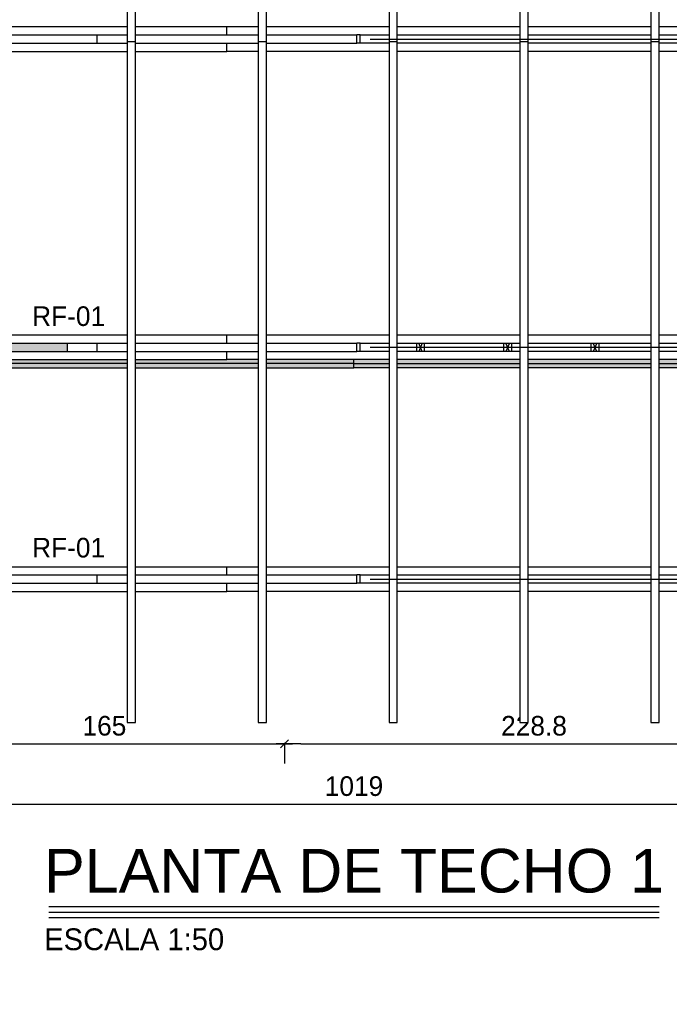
# Model space of a CAD drawing. Header units: millimetres. Extents: x 19458 to 19711, y 4351 to 4752.
# Tile 10 of 256: x 19488.84 to 19491.81, y 4513.9 to 4518.41. Entities that reach past the tile are written whole.
import ezdxf
from ezdxf.enums import TextEntityAlignment as Align

# ---------------------------------------------------------------- set-up
doc = ezdxf.new("R2010")
doc.units = ezdxf.units.MM
doc.set_wipeout_variables(frame=1)
for name, color, linetype in [('0 @ 0.5', 7, 'Continuous'), ('ALFAJIAS', 3, 'Continuous'), ('BOTAGUAS', 8, 'Continuous'), ('CLAVADORES', 1, 'Continuous'), ('cotas', 1, 'Continuous'), ('cotas @ 500', 1, 'Continuous'), ('PANELES PARED', 8, 'Continuous'), ('TEXTO @ 0.5', 2, 'Continuous'), ('TEXTOS TITULOS @ 0.5', 3, 'Continuous')]:
    doc.layers.add(name, color=color, linetype=linetype)
doc.styles.add('century gothic', font='GOTHIC.TTF')
doc.styles.add('COTAS SMC', font='GOTHIC.TTF')
doc.styles.add('NOTAS', font='GOTHIC.TTF')
doc.styles.add('SMCtitulos', font='sanss___.ttf')
doc.dimstyles.new('ANOTATIVE 100 SMCONSTRUCCIONES', dxfattribs={"dimscale": 0, "dimtxt": 0.18, "dimasz": 0.15, "dimexe": 0.18, "dimexo": 0.09, "dimgap": 0.1, "dimtad": 1, "dimzin": 0, "dimdsep": 46, "dimtxsty": 'century gothic', "dimblk1": 'FLECHA1', "dimblk2": 'FLECHA1', "dimsah": 1, "dimcen": 0.18, "dimdle": 0.075, "dimclrd": 1, "dimclre": 1, "dimclrt": 2, "dimaunit": 1, "dimadec": 0, "dimazin": 0, "dimtfac": 0.7499999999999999, "dimtix": 1, "dimtmove": 2, "dimatfit": 3, "dimfxl": 0.09, "dimtvp": 1.5, "dimtfill": 1, "dimtolj": 1, "dimtzin": 0, "dimarcsym": 0})
doc.dimstyles.new('ANOTATIVE CM SMCONSTRUCCIONES', dxfattribs={"dimscale": 0, "dimtxt": 0.18, "dimasz": 0.15, "dimexe": 0.18, "dimexo": 0.18, "dimgap": 0.07, "dimtad": 1, "dimdec": 1, "dimlfac": 100, "dimdsep": 46, "dimtxsty": 'century gothic', "dimblk1": 'FLECHA1', "dimblk2": 'FLECHA1', "dimsah": 1, "dimcen": 0.18, "dimdle": 0.075, "dimclrd": 1, "dimclre": 1, "dimclrt": 2, "dimaunit": 1, "dimadec": 0, "dimazin": 2, "dimtfac": 0.7499999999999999, "dimtdec": 1, "dimtix": 1, "dimtmove": 2, "dimatfit": 3, "dimfxl": 0.09, "dimtvp": 1.5, "dimtfill": 1, "dimtolj": 1, "dimtzin": 0, "dimarcsym": 0})
doc.dimstyles.new('PIES SMCONSTRUCCIONES', dxfattribs={"dimscale": 0, "dimtxt": 0.18, "dimasz": 0.2, "dimexe": 0.18, "dimexo": 0, "dimgap": 0.1, "dimtad": 1, "dimdec": 0, "dimlfac": 39.3700787, "dimzin": 0, "dimdsep": 46, "dimlunit": 4, "dimtxsty": 'COTAS SMC', "dimblk1": 'FLECHA1', "dimblk2": 'FLECHA1', "dimsah": 1, "dimcen": 0.2, "dimdle": 0.075, "dimclrd": 1, "dimclre": 1, "dimclrt": 2, "dimaunit": 1, "dimadec": 0, "dimazin": 0, "dimtfac": 0.75, "dimtdec": 0, "dimtix": 1, "dimtmove": 2, "dimatfit": 3, "dimfxl": 0.09, "dimtvp": 1.5, "dimtfill": 1, "dimtolj": 1, "dimtzin": 0, "dimarcsym": 0})

# ---------------------------------------------------------------- blocks, each defined once
blk = doc.blocks.new('FLECHA1')
at = {"color": 4}
blk.add_line((-0.2461764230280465, -0.2480808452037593), (0.2480808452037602, 0.25), dxfattribs=at)
at = {"color": 1}
blk.add_line((-1, 0), (0.4961616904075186, 0), dxfattribs=at)
blk = doc.blocks.new('*D509')
at = {"layer": 'cotas', "color": 1, "lineweight": -2, "transparency": 16777216}
for p, q in [((19614.32603827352, 4625.844823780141), (19614.32603827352, 4700.844823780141)), ((19570.98360808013, 4550.844823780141), (19524.32603827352, 4550.844823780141)), ((19614.32603827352, 4548.429823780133), (19614.32603827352, 4550.844823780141)), ((19570.53385970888, 4548.429823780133), (19524.32603827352, 4548.429823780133)), ((19614.32603827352, 4473.429823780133), (19614.32603827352, 4398.429823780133))]:
    blk.add_line(p, q, dxfattribs=at)
at = {"layer": 'Defpoints', "color": 0, "transparency": 16777216}
for p in [(19614.32603827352, 4550.844823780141), (19615.98360808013, 4550.844823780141), (19615.53385970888, 4548.429823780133)]:
    blk.add_point(p, dxfattribs=at)
at = {"layer": 'cotas', "color": 1, "lineweight": -2, "transparency": 16777216, "xscale": 75, "yscale": 75, "zscale": 75}
for p, rotation in [((19614.32603827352, 4550.844823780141), 270), ((19614.32603827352, 4548.429823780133), 90)]:
    blk.add_blockref('FLECHA1', p, dxfattribs=dict(at, rotation=rotation))
at = {"layer": 'cotas', "color": 2, "transparency": 16777216, "insert": (19517.33759503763, 4549.637323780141), "char_height": 90, "attachment_point": 5, "rotation": 90, "style": 'century gothic', "bg_fill": 3, "box_fill_scale": 1.1, "bg_fill_color": 256, "bg_fill_true_color": 13158600, "bg_fill_transparency": 0}
blk.add_mtext('\\A1;2.42', dxfattribs=at)
blk = doc.blocks.new('*D564')
at = {"layer": 'cotas', "color": 1, "lineweight": -2, "transparency": 16777216}
for p, q in [((19620.01280604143, 4651.753346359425), (19620.01280604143, 4751.753346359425)), ((19620.41684630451, 4551.753346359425), (19530.01280604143, 4551.753346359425)), ((19620.01280604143, 4550.533346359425), (19620.01280604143, 4551.753346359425)), ((19620.41684630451, 4550.533346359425), (19530.01280604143, 4550.533346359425)), ((19620.01280604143, 4450.533346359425), (19620.01280604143, 4350.533346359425))]:
    blk.add_line(p, q, dxfattribs=at)
at = {"layer": 'Defpoints', "color": 0, "transparency": 16777216}
for p in [(19620.01280604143, 4551.753346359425), (19620.41684630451, 4551.753346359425), (19620.41684630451, 4550.533346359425)]:
    blk.add_point(p, dxfattribs=at)
at = {"layer": 'cotas', "color": 1, "lineweight": -2, "transparency": 16777216, "xscale": 100, "yscale": 100, "zscale": 100}
for p, rotation in [((19620.01280604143, 4551.753346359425), 270), ((19620.01280604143, 4550.533346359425), 90)]:
    blk.add_blockref('FLECHA1', p, dxfattribs=dict(at, rotation=rotation))
at = {"layer": 'cotas', "color": 2, "transparency": 16777216, "insert": (19523.88092296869, 4551.143346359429), "char_height": 90, "attachment_point": 5, "rotation": 90, "style": 'COTAS SMC', "bg_fill": 3, "box_fill_scale": 1.1, "bg_fill_color": 256, "bg_fill_true_color": 13158600, "bg_fill_transparency": 0}
blk.add_mtext("\\A1;4'", dxfattribs=at)
blk = doc.blocks.new('*U170')
at = {"color": 2}
blk.add_line((5.143050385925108e-05, 0.05199075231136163), (5.593730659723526, 0.05199075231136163), dxfattribs=at)
at = {"color": 250}
blk.add_line((5.143050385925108e-05, -8.048482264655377e-06), (5.593730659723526, -8.048482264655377e-06), dxfattribs=at)
at = {"color": 7}
blk.add_line((5.143050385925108e-05, -0.0469397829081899), (5.593730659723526, -0.0469397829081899), dxfattribs=at)
at = {"color": 0, "linetype": 'ByBlock', "lineweight": -2, "style": 'NOTAS'}
for tag, p in [('1TITLE', (0.02698764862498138, 1.014167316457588)), ('2TITLE', (-0.04307518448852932, 0.1812085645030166))]:
    blk.add_attdef(tag, p, '', height=0.2999999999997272, dxfattribs=at)
blk.add_attdef('SCALE', text='', height=0.1799999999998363, dxfattribs=at).set_placement((-0.04307518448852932, -0.1475108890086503), align=Align.TOP_LEFT)
blk = doc.blocks.new('*D120')
at = {"color": 1, "lineweight": -2, "transparency": 16777216}
for p, q in [((19488.39980966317, 4515.089064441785), (19488.39980966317, 4515.004579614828)), ((19488.47480966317, 4515.094579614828), (19489.97479437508, 4515.094579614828)), ((19490.04979437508, 4515.099400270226), (19490.04979437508, 4515.004579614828))]:
    blk.add_line(p, q, dxfattribs=at)
at = {"layer": 'Defpoints', "color": 0, "transparency": 16777216}
for p in [(19488.39980966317, 4515.179064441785), (19490.04979437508, 4515.189400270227), (19490.04979437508, 4515.094579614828)]:
    blk.add_point(p, dxfattribs=at)
at = {"color": 1, "lineweight": -2, "transparency": 16777216, "xscale": 0.075, "yscale": 0.075, "zscale": 0.075, "rotation": 180}
blk.add_blockref('FLECHA1', (19488.39980966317, 4515.094579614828), dxfattribs=at)
at = {"color": 1, "lineweight": -2, "transparency": 16777216, "xscale": 0.075, "yscale": 0.075, "zscale": 0.075}
blk.add_blockref('FLECHA1', (19490.04979437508, 4515.094579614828), dxfattribs=at)
at = {"color": 2, "transparency": 16777216, "insert": (19489.22480201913, 4515.176843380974), "char_height": 0.09, "attachment_point": 5, "style": 'century gothic', "bg_fill": 3, "box_fill_scale": 1.1, "bg_fill_color": 256, "bg_fill_true_color": 13158600, "bg_fill_transparency": 0}
blk.add_mtext('\\A1;165', dxfattribs=at)
blk = doc.blocks.new('*D121')
at = {"color": 1, "lineweight": -2, "transparency": 16777216}
for p, q in [((19490.04979437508, 4515.099400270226), (19490.04979437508, 4515.004579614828)), ((19490.12479437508, 4515.094579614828), (19492.26230952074, 4515.094579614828))]:
    blk.add_line(p, q, dxfattribs=at)
at = {"layer": 'Defpoints', "color": 0, "transparency": 16777216}
for p in [(19490.04979437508, 4515.189400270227), (19492.33730952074, 4515.094579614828), (19492.33730952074, 4515.094579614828)]:
    blk.add_point(p, dxfattribs=at)
at = {"color": 1, "lineweight": -2, "transparency": 16777216, "xscale": 0.075, "yscale": 0.075, "zscale": 0.075, "rotation": 180}
blk.add_blockref('FLECHA1', (19490.04979437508, 4515.094579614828), dxfattribs=at)
at = {"color": 1, "lineweight": -2, "transparency": 16777216, "xscale": 0.075, "yscale": 0.075, "zscale": 0.075}
blk.add_blockref('FLECHA1', (19492.33730952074, 4515.094579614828), dxfattribs=at)
at = {"color": 2, "transparency": 16777216, "insert": (19491.19355194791, 4515.176843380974), "char_height": 0.09, "attachment_point": 5, "style": 'century gothic', "bg_fill": 3, "box_fill_scale": 1.1, "bg_fill_color": 256, "bg_fill_true_color": 13158600, "bg_fill_transparency": 0}
blk.add_mtext('\\A1;228.8', dxfattribs=at)
blk = doc.blocks.new('*D123')
at = {"color": 1, "lineweight": -2, "transparency": 16777216}
for p, q in [((19495.46350952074, 4515.149429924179), (19495.46350952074, 4514.727853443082)), ((19485.27360966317, 4515.089064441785), (19485.27360966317, 4514.727853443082)), ((19485.34860966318, 4514.817853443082), (19495.38850952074, 4514.817853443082))]:
    blk.add_line(p, q, dxfattribs=at)
at = {"layer": 'Defpoints', "color": 0, "transparency": 16777216}
for p in [(19495.46350952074, 4515.23942992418), (19485.27360966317, 4515.179064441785), (19495.46350952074, 4514.817853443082)]:
    blk.add_point(p, dxfattribs=at)
at = {"color": 1, "lineweight": -2, "transparency": 16777216, "xscale": 0.075, "yscale": 0.075, "zscale": 0.075, "rotation": 180}
blk.add_blockref('FLECHA1', (19485.27360966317, 4514.817853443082), dxfattribs=at)
at = {"color": 1, "lineweight": -2, "transparency": 16777216, "xscale": 0.075, "yscale": 0.075, "zscale": 0.075}
blk.add_blockref('FLECHA1', (19495.46350952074, 4514.817853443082), dxfattribs=at)
at = {"color": 2, "transparency": 16777216, "insert": (19490.36855959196, 4514.900117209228), "char_height": 0.09, "attachment_point": 5, "style": 'century gothic', "bg_fill": 3, "box_fill_scale": 1.1, "bg_fill_color": 256, "bg_fill_true_color": 13158600, "bg_fill_transparency": 0}
blk.add_mtext('\\A1;1019', dxfattribs=at)
blk = doc.blocks.new('B08')
blk.add_wipeout([(19476.21083919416, 4516.817530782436), (19476.210839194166, 4516.957530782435), (19474.28708926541, 4516.957530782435), (19474.28708926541, 4516.817530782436)]).dxf.layer = 'BOTAGUAS'
at = {"layer": 'BOTAGUAS'}
h = blk.add_hatch(dxfattribs=at)
h.set_pattern_fill('MADERA_03', color=250, scale=0.2, pattern_type=2)
h.set_pattern_definition([(0, (31.14303433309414, 0.156), (0, 0.2), [0.04000000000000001, -0.16]), (8.9726, (31.14503433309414, 0.048), (1.200000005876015, 0.1999995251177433), [0.0384708, -3.8086058]), (5.710499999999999, (31.14303433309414, 0.06), (1.800000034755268, 0.1999971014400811), [0.0401996, -1.9697752]), (344.5779, (31.14303433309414, 0.12), (2.199999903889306, -0.599997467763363), [0.06016640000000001, -5.9564754]), (353.6599, (31.14703433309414, 0.186), (0.2000000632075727, 4.085989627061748e-07), [0.0362216, -1.7748552]), (345.0686, (31.15303433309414, 0.072), (0.7999999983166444, -0.1999996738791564), [0.0310484, -3.0737864]), (348.6901, (31.08303433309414, 0.188), (0.2000000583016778, 7.413252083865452e-08), [0.0815844, -0.9382194]), (5.710499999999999, (31.14503433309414, 0.03), (1.800000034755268, 0.1999971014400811), [0.0200998, -1.989875]), (0, (31.14303433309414, 0.114), (0, 0.2), [0.02, -0.18]), (0, (31.10303433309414, 0.138), (0, 0.2), [0.06, -0.14]), (11.3099, (31.14303433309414, 0.168), (0.7999999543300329, 0.1999994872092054), [0.020396, -0.9994078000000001]), (2.726300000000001, (31.12303433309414, 0.094), (4.000000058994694, 0.1999992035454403), [0.0420476, -4.162711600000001]), (352.4054, (31.13303433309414, 0.08800000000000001), (1.599999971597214, -0.1999987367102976), [0.0302654, -2.9962834]), (0, (31.12303433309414, 0.012), (0, 0.2), [0.04000000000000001, -0.16]), (358.8309, (31.10303433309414, 0.002), (0.2000000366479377, 1.536034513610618e-07), [0.09802040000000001, -9.70402]), (0, (31.10303433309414, 0.152), (0, 0.2), [0.02, -0.18]), (0, (31.12303433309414, 0.168), (0, 0.2), [0.02, -0.18]), (0, (31.03303433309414, 0.186), (0, 0.2), [0.03, -0.17]), (350.5377, (31.08703433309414, 0.196), (0.2000000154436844, 7.752063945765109e-08), [0.06082759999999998, -1.155724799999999]), (0, (31.02303433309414, 0.196), (0, 0.2), [0.04000000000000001, -0.16]), (0, (31.00103433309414, 0.016), (0, 0.2), [0.022, -0.178]), (0, (31.10303433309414, 0.026), (0, 0.2), [0.02, -0.18]), (0, (31.00103433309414, 0.032), (0, 0.2), [0.042, -0.158]), (5.4403, (31.10303433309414, 0.044), (1.999999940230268, 0.1999989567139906), [0.04218999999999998, -4.176814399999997]), (0, (31.10503433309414, 0.06), (0, 0.2), [0.03800000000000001, -0.162]), (0, (31.00103433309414, 0.064), (0, 0.2), [0.022, -0.178]), (358.8309, (31.02503433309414, 0.096), (0.2000000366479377, 1.536034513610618e-07), [0.09802040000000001, -9.70402]), (0, (31.04303433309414, 0.114), (0, 0.2), [0.02, -0.18]), (0, (31.02303433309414, 0.12), (0, 0.2), [0.02, -0.18]), (0, (31.10303433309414, 0.12), (0, 0.2), [0.04000000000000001, -0.16]), (0, (31.06303433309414, 0.124), (0, 0.2), [0.02, -0.18]), (0, (31.02303433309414, 0.148), (0, 0.2), [0.04000000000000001, -0.16]), (19.6538, (31.07703433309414, 0.064), (2.200000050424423, 0.7999989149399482), [0.0297322, -2.9434812]), (11.3099, (31.04303433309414, 0.12), (0.7999999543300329, 0.1999994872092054), [0.020396, -0.9994078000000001]), (11.3099, (31.12303433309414, 0.11), (0.7999999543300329, 0.1999994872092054), [0.020396, -0.9994078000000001]), (5.710499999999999, (31.06303433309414, 0.186), (1.800000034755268, 0.1999971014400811), [0.0200998, -1.989875]), (349.6952, (31.00103433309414, 0.2), (1.19999999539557, -0.1999989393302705), [0.0223606, -2.213707]), (348.6901, (31.02303433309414, 0.016), (0.2000000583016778, 7.413252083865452e-08), [0.020396, -0.9994078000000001]), (90, (31.04303433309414, 0.012), (-0.2, 1.224646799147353e-17), [0, -0.2]), (346.6076, (31.00103433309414, 0.124), (3.400000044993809, -0.7999939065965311), [0.04317399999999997, -4.274230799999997]), (11.3099, (31.12303433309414, 0.152), (0.7999999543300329, 0.1999994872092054), [0.020396, -0.9994078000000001]), (10.3048, (31.12303433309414, 0.026), (0.9999999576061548, 0.1999992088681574), [0.0223606, -2.213707]), (348.6901, (31.06303433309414, 0.114), (0.2000000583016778, 7.413252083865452e-08), [0.020396, -0.9994078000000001]), (348.6901, (31.08303433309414, 0.124), (0.2000000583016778, 7.413252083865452e-08), [0.020396, -0.9994078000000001]), (341.5651, (31.00103433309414, 0.104), (0.1999999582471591, 2.336696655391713e-07), [0.02529820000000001, -0.6071572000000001]), (345.9638, (31.02303433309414, 0.172), (0.1999999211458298, 2.48745877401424e-07), [0.0824622, -0.7421588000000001]), (343.3008, (31.06303433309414, 0.186), (1.399999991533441, -0.3999987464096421), [0.06264180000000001, -2.025419]), (0, (31.06303433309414, 0.196), (0, 0.2), [0.024, -0.176]), (345.9638, (31.04303433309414, 0.032), (0.1999999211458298, 2.48745877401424e-07), [0.0824622, -0.7421588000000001]), (345.9638, (31.02303433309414, 0.04600000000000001), (0.1999999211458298, 2.48745877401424e-07), [0.0824622, -0.7421588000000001]), (345.9638, (31.02303433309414, 0.064), (0.1999999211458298, 2.48745877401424e-07), [0.0824622, -0.7421588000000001]), (349.6952, (31.00103433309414, 0.152), (1.19999999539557, -0.1999989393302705), [0.0223606, -2.213707]), (345.9638, (31.06303433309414, 0.148), (0.1999999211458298, 2.48745877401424e-07), [0.041231, -0.78339]), (349.6952, (31.00103433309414, 0.08800000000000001), (1.19999999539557, -0.1999989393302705), [0.0223606, -2.213707]), (357.6141, (31.10503433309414, 0.074), (0.1999999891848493, 2.452822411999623e-07), [0.04804159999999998, -4.756122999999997]), (349.6952, (31.08303433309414, 0.11), (1.19999999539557, -0.1999989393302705), [0.0223606, -2.213707]), (12.5288, (31.10503433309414, 0.106), (0.8000000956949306, 0.1999998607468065), [0.018439, -1.8254698]), (349.5626, (31.00103433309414, 0.07800000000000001), (2.199999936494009, -0.3999970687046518), [0.07727880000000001, -7.650591]), (351.8699, (31.07703433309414, 0.064), (0.1999998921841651, -4.835099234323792e-08), [0.0282842, -1.3859292]), (4.7636, (31.02303433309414, 0.084), (2.199999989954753, 0.1999982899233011), [0.04816639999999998, -2.360152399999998]), (0, (31.07103433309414, 0.08800000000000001), (0, 0.2), [0.062, -0.138]), (344.7449, (31.00103433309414, 0.178), (0.7999999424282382, -0.1999996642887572), [0.02280359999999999, -2.257547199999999]), (350.5377, (31.04303433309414, 0.012), (0.2000000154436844, 7.752063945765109e-08), [0.06082759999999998, -1.155724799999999]), (340.0169, (31.00103433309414, 0.05400000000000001), (0.599999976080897, -0.199999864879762), [0.0234094, -2.3175304]), (0, (31.16303433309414, 0.172), (0, 0.2), [0.01, -0.19]), (0, (31.16303433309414, 0.084), (0, 0.2), [0.02, -0.18]), (11.3099, (31.16303433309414, 0.012), (0.7999999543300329, 0.1999994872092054), [0.020396, -0.9994078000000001]), (0, (31.16503433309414, 0.032), (0, 0.2), [0.036, -0.164]), (343.3008, (31.16303433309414, 0.138), (1.399999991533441, -0.3999987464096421), [0.0208806, -2.0671802]), (348.0207, (31.16503433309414, 0.096), (3.79999992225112, -0.8002195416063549), [0.0368014, -6.7101288]), (90, (31.16303433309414, 0.012), (-0.2, 1.224646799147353e-17), [0, -0.2]), (0, (31.18303433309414, 0.016), (0, 0.2), [0.018, -0.182]), (0, (31.18303433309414, 0.05400000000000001), (0, 0.2), [0.018, -0.182]), (0, (31.18303433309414, 0.064), (0, 0.2), [0.018, -0.182]), (336.0376, (31.18303433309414, 0.132), (1.40000000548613, -0.5999973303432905), [0.0196978, -1.9500724]), (348.5163, (31.18303433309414, 0.156), (0.9999999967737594, -0.2000310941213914), [0.0183676, -13.043105]), (341.5651, (31.18303433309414, 0.084), (0.1999999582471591, 2.336696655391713e-07), [0.0189736, -0.6134816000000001]), (347.4712, (31.18303433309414, 0.182), (1.000000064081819, -0.1999999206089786), [0.01843899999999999, -1.825469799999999])])
h.paths.add_polyline_path([(19476.21083919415, 4516.817530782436), (19476.21083919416, 4516.957530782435), (19474.28708926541, 4516.957530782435), (19474.28708926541, 4516.817530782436)])
blk.add_line((19476.21083919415, 4516.837530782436), (19474.28708926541, 4516.837530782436), dxfattribs=at)
blk.add_lwpolyline([(19476.21083919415, 4516.817530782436), (19476.21083919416, 4516.957530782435), (19474.28708926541, 4516.957530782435), (19474.28708926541, 4516.817530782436)], close=True, dxfattribs=at)
blk = doc.blocks.new('PZ1')
at = {"layer": 'PANELES PARED'}
for p, q in [((19503.98628788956, 4507.84946033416), (19504.02428788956, 4507.759460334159)), ((19503.98628788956, 4507.759460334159), (19504.02428788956, 4507.84946033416))]:
    blk.add_line(p, q, dxfattribs=at)
blk.add_lwpolyline([(19503.98628788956, 4507.759460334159), (19504.02428788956, 4507.759460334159), (19504.02428788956, 4507.84946033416), (19503.98628788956, 4507.84946033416)], close=True, dxfattribs=at)
blk = doc.blocks.new('NJMH')
blk.add_wipeout([(19505.592402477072, 4524.607730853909), (19508.82900652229, 4524.607730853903), (19508.82900652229, 4524.517730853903), (19505.592402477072, 4524.517730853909)]).dxf.layer = 'PANELES PARED'
at = {"layer": 'PANELES PARED'}
blk.add_line((19508.47958872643, 4524.517730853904), (19508.47958872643, 4524.607730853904), dxfattribs=at)
blk.add_lwpolyline([(19505.59240247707, 4524.607730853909), (19508.82900652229, 4524.607730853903), (19508.82900652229, 4524.517730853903), (19505.59240247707, 4524.517730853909)], close=True, dxfattribs=at)
for p in [(1.606114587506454, 16.7582705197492), (2.006114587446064, 16.7582705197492), (2.406114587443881, 16.7582705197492), (2.806114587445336, 16.7582705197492), (3.206114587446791, 16.7582705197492), (3.606114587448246, 16.7582705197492)]:
    blk.add_blockref('PZ1', p)
blk = doc.blocks.new('RF01')
blk.add_wipeout([(19520.07550641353, 4524.9270703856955), (19520.07550641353, 4524.889070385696), (19521.283509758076, 4524.889070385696), (19521.283509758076, 4524.9270703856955)]).dxf.layer = 'ALFAJIAS'
for points in [[(19515.51467884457, 4524.965070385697), (19515.51467884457, 4524.927070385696), (19523.858565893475, 4524.927070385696), (19523.858565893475, 4524.965070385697)], [(19515.51467884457, 4524.889070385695), (19515.51467884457, 4524.851070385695), (19523.858565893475, 4524.851070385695), (19523.858565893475, 4524.889070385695)]]:
    blk.add_wipeout(points).dxf.layer = 'ALFAJIAS'
at = {"layer": 'ALFAJIAS'}
for p, q in [((19518.69590018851, 4524.965070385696), (19520.67193570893, 4524.965070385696)), ((19520.67193570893, 4524.927070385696), (19520.67193570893, 4524.965070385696)), ((19520.67193570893, 4524.965070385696), (19523.85315705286, 4524.965070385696)), ((19519.30747423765, 4524.927070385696), (19520.07550641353, 4524.927070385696)), ((19520.07550641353, 4524.927070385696), (19520.07550641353, 4524.889070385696)), ((19520.07550641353, 4524.927070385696), (19520.67193570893, 4524.927070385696)), ((19520.67193570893, 4524.927070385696), (19521.26836500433, 4524.927070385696)), ((19521.28350975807, 4524.927070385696), (19521.26836500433, 4524.927070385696)), ((19521.26836500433, 4524.889070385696), (19521.26836500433, 4524.927070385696)), ((19521.28350975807, 4524.889070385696), (19521.28350975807, 4524.927070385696)), ((19521.28350975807, 4524.927070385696), (19523.85315705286, 4524.927070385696)), ((19519.30747423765, 4524.889070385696), (19520.07550641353, 4524.889070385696)), ((19520.07550641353, 4524.889070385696), (19520.67193570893, 4524.889070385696)), ((19520.67193570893, 4524.851070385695), (19520.67193570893, 4524.889070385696)), ((19520.67193570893, 4524.889070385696), (19521.26836500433, 4524.889070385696)), ((19521.28350975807, 4524.889070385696), (19521.26836500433, 4524.889070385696)), ((19523.85315705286, 4524.889070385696), (19521.28350975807, 4524.889070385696)), ((19518.69590018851, 4524.851070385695), (19520.67193570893, 4524.851070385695)), ((19523.85315705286, 4524.851070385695), (19520.67193570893, 4524.851070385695))]:
    blk.add_line(p, q, dxfattribs=at)
blk = doc.blocks.new('CL01')
blk.add_wipeout([(19500.36027307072, 4517.080956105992), (19500.39827307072, 4517.080956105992), (19500.39827307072, 4520.202356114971), (19500.36027307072, 4520.202356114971)]).dxf.layer = 'CLAVADORES'
at = {"layer": 'CLAVADORES'}
blk.add_lwpolyline([(19500.36027307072, 4517.080956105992), (19500.39827307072, 4517.080956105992), (19500.39827307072, 4520.202356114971), (19500.36027307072, 4520.202356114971)], close=True, dxfattribs=at)
blk = doc.blocks.new('CL02')
blk.add_wipeout([(19499.37803008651, 4518.313944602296), (19499.41603008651, 4518.313944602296), (19499.41603008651, 4519.699544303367), (19499.37803008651, 4519.699544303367)]).dxf.layer = 'CLAVADORES'
at = {"layer": 'CLAVADORES'}
blk.add_lwpolyline([(19499.37803008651, 4518.313944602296), (19499.41603008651, 4518.313944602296), (19499.41603008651, 4519.699544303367), (19499.37803008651, 4519.699544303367)], close=True, dxfattribs=at)
blk = doc.blocks.new('*D784')
at = {"color": 1, "lineweight": -2, "transparency": 16777216}
for p, q in [((19490.44244057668, 4519.737544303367), (19493.44302853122, 4519.737544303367)), ((19493.35302853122, 4519.662544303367), (19493.35302853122, 4518.400037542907)), ((19490.44244057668, 4518.325037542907), (19493.44302853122, 4518.325037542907))]:
    blk.add_line(p, q, dxfattribs=at)
at = {"layer": 'Defpoints', "color": 0, "transparency": 16777216}
for p in [(19490.39744057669, 4519.737544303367), (19490.39744057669, 4518.325037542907), (19493.35302853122, 4518.325037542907)]:
    blk.add_point(p, dxfattribs=at)
at = {"color": 1, "lineweight": -2, "transparency": 16777216, "xscale": 0.075, "yscale": 0.075, "zscale": 0.075}
for p, rotation in [((19493.35302853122, 4519.737544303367), 90), ((19493.35302853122, 4518.325037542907), 270)]:
    blk.add_blockref('FLECHA1', p, dxfattribs=dict(at, rotation=rotation))
at = {"color": 2, "transparency": 16777216, "insert": (19493.25604008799, 4519.031290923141), "char_height": 0.09, "attachment_point": 5, "rotation": 90, "style": 'century gothic', "bg_fill": 3, "box_fill_scale": 1.1, "bg_fill_color": 256, "bg_fill_true_color": 13158600, "bg_fill_transparency": 0}
blk.add_mtext('\\A1;1.41', dxfattribs=at)
blk = doc.blocks.new('*D785')
at = {"color": 1, "lineweight": -2, "transparency": 16777216}
for p, q in [((19490.44244057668, 4518.325037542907), (19493.44302853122, 4518.325037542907)), ((19493.35302853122, 4518.250037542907), (19493.35302853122, 4516.987530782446)), ((19490.44244057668, 4516.912530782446), (19493.44302853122, 4516.912530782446))]:
    blk.add_line(p, q, dxfattribs=at)
at = {"layer": 'Defpoints', "color": 0, "transparency": 16777216}
for p in [(19490.39744057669, 4518.325037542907), (19490.39744057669, 4516.912530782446), (19493.35302853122, 4516.912530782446)]:
    blk.add_point(p, dxfattribs=at)
at = {"color": 1, "lineweight": -2, "transparency": 16777216, "xscale": 0.075, "yscale": 0.075, "zscale": 0.075}
for p, rotation in [((19493.35302853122, 4518.325037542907), 90), ((19493.35302853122, 4516.912530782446), 270)]:
    blk.add_blockref('FLECHA1', p, dxfattribs=dict(at, rotation=rotation))
at = {"color": 2, "transparency": 16777216, "insert": (19493.25604008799, 4517.618784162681), "char_height": 0.09, "attachment_point": 5, "rotation": 90, "style": 'century gothic', "bg_fill": 3, "box_fill_scale": 1.1, "bg_fill_color": 256, "bg_fill_true_color": 13158600, "bg_fill_transparency": 0}
blk.add_mtext('\\A1;1.41', dxfattribs=at)
blk = doc.blocks.new('*D786')
at = {"color": 1, "lineweight": -2, "transparency": 16777216}
for p, q in [((19490.44244057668, 4516.912530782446), (19493.44302853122, 4516.912530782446)), ((19493.35302853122, 4516.837530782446), (19493.35302853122, 4515.924544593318)), ((19490.44244057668, 4515.849544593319), (19493.44302853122, 4515.849544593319))]:
    blk.add_line(p, q, dxfattribs=at)
at = {"layer": 'Defpoints', "color": 0, "transparency": 16777216}
for p in [(19490.39744057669, 4516.912530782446), (19490.39744057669, 4515.849544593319), (19493.35302853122, 4515.849544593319)]:
    blk.add_point(p, dxfattribs=at)
at = {"color": 1, "lineweight": -2, "transparency": 16777216, "xscale": 0.075, "yscale": 0.075, "zscale": 0.075}
for p, rotation in [((19493.35302853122, 4516.912530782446), 90), ((19493.35302853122, 4515.849544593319), 270)]:
    blk.add_blockref('FLECHA1', p, dxfattribs=dict(at, rotation=rotation))
at = {"color": 2, "transparency": 16777216, "insert": (19493.25576476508, 4516.381037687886), "char_height": 0.09, "attachment_point": 5, "rotation": 90, "style": 'century gothic', "bg_fill": 3, "box_fill_scale": 1.1, "bg_fill_color": 256, "bg_fill_true_color": 13158600, "bg_fill_transparency": 0}
blk.add_mtext('\\A1;1.06', dxfattribs=at)
blk = doc.blocks.new('*U796')
at = {"layer": 'cotas @ 500'}
dim = blk.add_linear_dim(base=(19614.32603827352, 4550.844823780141), p1=(19615.53385970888, 4548.429823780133), p2=(19615.98360808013, 4550.844823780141), angle=90, dimstyle='ANOTATIVE 100 SMCONSTRUCCIONES', override={"dimscale": 500, "dimtix": 1, "dimtofl": 1, "dimtmove": 1, "dimatfit": 1}, dxfattribs=at)
dim.commit()
dim.dimension.update_dxf_attribs({"geometry": '*D509', "text_midpoint": (19517.33759503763, 4549.637323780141)})
blk = doc.blocks.new('*U798')
at = {"layer": 'cotas @ 500'}
dim = blk.add_linear_dim(base=(19620.01280604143, 4551.753346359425), p1=(19620.41684630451, 4550.533346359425), p2=(19620.41684630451, 4551.753346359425), angle=90, dimstyle='PIES SMCONSTRUCCIONES', override={"dimscale": 500, "dimtix": 1, "dimtofl": 1, "dimtmove": 2, "dimatfit": 3}, dxfattribs=at)
dim.commit()
dim.dimension.update_dxf_attribs({"geometry": '*D564', "text_midpoint": (19523.88092296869, 4551.143346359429)})

msp = doc.modelspace()

# ---------------------------------------------------------------- block references
at = {"layer": 'cotas'}
msp.add_blockref('*U796', (0, 0), dxfattribs=at)

# ---------------------------------------------------------------- next in the draw order: block references
msp.add_blockref('*U798', (0, 0), dxfattribs=at)

# ---------------------------------------------------------------- next in the draw order: block references
for name, p in [('RF01', (-30.88606918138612, -6.58303284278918)), ('B08', (14.15772039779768, -6.366462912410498e-12)), ('RF01', (-30.88606918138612, -9.058525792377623))]:
    msp.add_blockref(name, p)
at = {"layer": 'TEXTOS TITULOS @ 0.5'}
ref = msp.add_blockref('*U170', (19488.9701140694, 4514.322484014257), dxfattribs=dict(at, xscale=0.5, yscale=0.5, zscale=0.5))
ref.add_attrib('2TITLE', 'PLANTA DE TECHO 1', (19488.94857647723, 4514.413088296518), dxfattribs={"layer": '0', "color": 0, "linetype": 'ByBlock', "lineweight": -2, "height": 0.2, "style": 'SMCtitulos'})
ref.add_attrib('SCALE', 'ESCALA 1:50', dxfattribs={"layer": '0', "color": 0, "linetype": 'ByBlock', "lineweight": -2, "height": 0.1, "style": 'NOTAS'}).set_placement((19488.94857647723, 4514.24872856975), align=Align.TOP_LEFT)

# ---------------------------------------------------------------- next in the draw order: texts
at = {"layer": 'TEXTO @ 0.5', "color": 2, "char_height": 0.09, "width": 0.2385342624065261, "attachment_point": 1, "style": 'century gothic'}
for insert in [(19488.89369661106, 4517.099824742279), (19488.89369661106, 4516.038707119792)]:
    msp.add_mtext('RF-01 ', dxfattribs=dict(at, insert=insert))

# ---------------------------------------------------------------- next in the draw order: dimensions: what is measured, and where the dimension line sits
at = {"layer": '0 @ 0.5'}
dim = msp.add_linear_dim(base=(19490.04979437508, 4515.094579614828), p1=(19488.39980966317, 4515.179064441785), p2=(19490.04979437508, 4515.189400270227), dimstyle='ANOTATIVE CM SMCONSTRUCCIONES', override={"dimscale": 0.5, "dimtix": 1, "dimtofl": 1, "dimtmove": 2, "dimatfit": 3}, dxfattribs=at)
dim.commit()
dim.dimension.update_dxf_attribs({"geometry": '*D120', "text_midpoint": (19489.22480201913, 4515.176843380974)})

# ---------------------------------------------------------------- next in the draw order: block references
at = {"xscale": -1}
msp.add_blockref('B08', (38966.57939917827, 1.690864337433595e-06), dxfattribs=at)

# ---------------------------------------------------------------- next in the draw order: dimensions: what is measured, and where the dimension line sits
at = {"layer": '0 @ 0.5'}
dim = msp.add_linear_dim(base=(19492.33730952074, 4515.094579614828), p1=(19490.04979437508, 4515.189400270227), p2=(19492.33730952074, 4515.094579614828), dimstyle='ANOTATIVE CM SMCONSTRUCCIONES', override={"dimscale": 0.5, "dimtix": 1, "dimtofl": 1, "dimtmove": 2, "dimatfit": 3}, dxfattribs=at)
dim.commit()
dim.dimension.update_dxf_attribs({"geometry": '*D121', "text_midpoint": (19491.19355194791, 4515.176843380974)})

# ---------------------------------------------------------------- next in the draw order: block references
at = {"rotation": 180}
msp.add_blockref('NJMH', (38997.8847119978, 9041.47526163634), dxfattribs=at)

# ---------------------------------------------------------------- next in the draw order: dimensions: what is measured, and where the dimension line sits
at = {"layer": '0 @ 0.5'}
dim = msp.add_linear_dim(base=(19495.46350952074, 4514.817853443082), p1=(19485.27360966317, 4515.179064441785), p2=(19495.46350952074, 4515.23942992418), dimstyle='ANOTATIVE CM SMCONSTRUCCIONES', override={"dimscale": 0.5, "dimtix": 1, "dimtofl": 1, "dimtmove": 2, "dimatfit": 3}, dxfattribs=at)
dim.commit()
dim.dimension.update_dxf_attribs({"geometry": '*D123', "text_midpoint": (19490.36855959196, 4514.900117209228)})

# ---------------------------------------------------------------- next in the draw order: block references
msp.add_blockref('RF01', (-30.88606918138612, -7.995539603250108))

# ---------------------------------------------------------------- next in the draw order: block references
for p in [(-11.03118519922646, -1.888411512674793), (-10.43118519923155, -1.888411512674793), (-9.831185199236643, -1.888411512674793), (-9.231185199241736, -1.888411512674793), (-8.63118519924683, -1.888411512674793)]:
    msp.add_blockref('CL01', p)

# ---------------------------------------------------------------- next in the draw order: block references
for name, p in [('CL02', (-9.448942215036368, 0)), ('CL02', (-8.848942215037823, 0)), ('CL02', (-8.248942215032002, 0)), ('CL02', (-7.648942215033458, 0)), ('CL01', (-11.03118519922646, -1.888411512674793))]:
    msp.add_blockref(name, p)

# ---------------------------------------------------------------- next in the draw order: block references
msp.add_blockref('CL02', (-10.04894221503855, 0))

# ---------------------------------------------------------------- next in the draw order: dimensions: what is measured, and where the dimension line sits
dim = msp.add_linear_dim(base=(19493.35302853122, 4518.325037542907), p1=(19490.39744057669, 4519.737544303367), p2=(19490.39744057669, 4518.325037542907), angle=90, dimstyle='ANOTATIVE 100 SMCONSTRUCCIONES', override={"dimscale": 0.5, "dimtix": 1, "dimtofl": 1, "dimtmove": 2, "dimatfit": 3}, dxfattribs=at)
dim.commit()
dim.dimension.update_dxf_attribs({"geometry": '*D784', "text_midpoint": (19493.25604008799, 4519.031290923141)})

# ---------------------------------------------------------------- next in the draw order: dimensions: what is measured, and where the dimension line sits
dim = msp.add_linear_dim(base=(19493.35302853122, 4516.912530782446), p1=(19490.39744057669, 4518.325037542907), p2=(19490.39744057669, 4516.912530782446), angle=90, dimstyle='ANOTATIVE 100 SMCONSTRUCCIONES', override={"dimscale": 0.5, "dimtix": 1, "dimtofl": 1, "dimtmove": 2, "dimatfit": 3}, dxfattribs=at)
dim.commit()
dim.dimension.update_dxf_attribs({"geometry": '*D785', "text_midpoint": (19493.25604008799, 4517.618784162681)})

# ---------------------------------------------------------------- next in the draw order: dimensions: what is measured, and where the dimension line sits
dim = msp.add_linear_dim(base=(19493.35302853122, 4515.849544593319), p1=(19490.39744057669, 4516.912530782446), p2=(19490.39744057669, 4515.849544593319), angle=90, dimstyle='ANOTATIVE 100 SMCONSTRUCCIONES', override={"dimscale": 0.5, "dimtix": 1, "dimtofl": 1, "dimtmove": 2, "dimatfit": 3}, dxfattribs=at)
dim.commit()
dim.dimension.update_dxf_attribs({"geometry": '*D786', "text_midpoint": (19493.25576476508, 4516.381037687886)})

doc.saveas('drawing.dxf')
